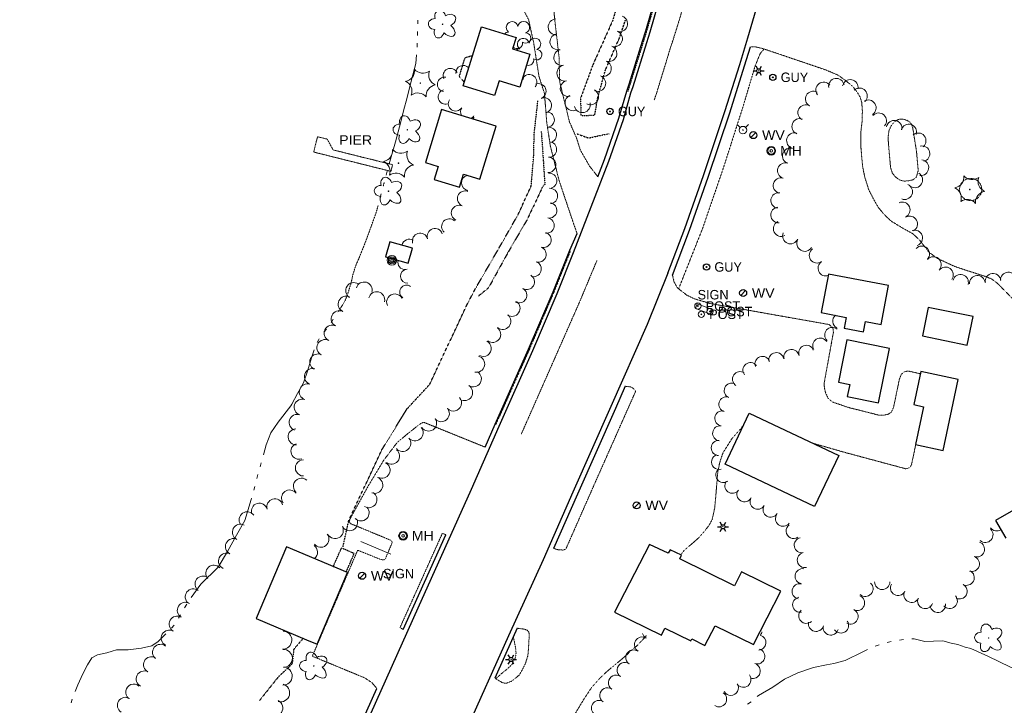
# Model space of a CAD drawing. Extents: x 386588 to 390135, y 96998 to 113606.
# Tile 53 of 92: x 388198 to 388697, y 102694 to 103041. Entities that reach past the tile are written whole.
import ezdxf
from ezdxf.enums import TextEntityAlignment as Align

# ---------------------------------------------------------------- set-up
doc = ezdxf.new("R2010")
doc.units = 0
doc.header["$MEASUREMENT"] = 0
for name, pattern in [('Wisdot1', [0.0625, 0.03125, -0.03125]), ('Wisdot3', [0.1875, 0.125, -0.0625]), ('Wisdot5', [0.1, 0.05, -0.05]), ('Wisdot6', [0.375, 0.125, -0.0625, 0.03125, -0.0625, 0.03125, -0.0625])]:
    doc.linetypes.add(name, pattern=pattern)
for name, color, linetype, lineweight in [('E_BLD', 241, 'Continuous', 25), ('E_DTM_SlopeBottom', 3, 'Wisdot1', 25), ('E_DTM_SlopeTop', 3, 'Wisdot1', 25), ('E_DWY', 2, 'Wisdot3', 15), ('E_DWY_PE', 2, 'Wisdot3', 15), ('E_LAND_Vegetation', 3, 'Continuous', 15), ('E_LTG', 21, 'Continuous', 25), ('E_MISCPROP', 30, 'Continuous', 15), ('E_MISCPROP_HvyDash', 241, 'Wisdot3', 25), ('E_PATH_Sidewalk', 2, 'Wisdot5', 15), ('E_RDWY', 21, 'Continuous', 25), ('E_RDWY_C_and_G', 21, 'Continuous', 25), ('E_RDWY_PavtEdge', 200, 'Wisdot3', 15), ('E_SGN', 21, 'Continuous', 15), ('E_STRUCT_Pier', 7, 'Wisdot3', 25), ('E_UTL_EGuyWire', 200, 'Continuous', 25), ('E_UTL_MH', 30, 'Continuous', 15), ('E_UTL_W', 5, 'Continuous', 25), ('E_UTL_WHydrant', 4, 'Continuous', 15), ('E_WTR', 4, 'Wisdot6', 15), ('E_WTR_Dock_Pier', 4, 'Wisdot3', 15), ('E_WTR_Elevations', 4, 'Continuous', 15), ('E_WTR_FlowLine', 4, 'Wisdot6', 15)]:
    doc.layers.add(name, color=color, linetype=linetype, lineweight=lineweight)
doc.styles.add('Style-dot_font5', font='dot_font5.shx')

# ---------------------------------------------------------------- blocks, each defined once
blk = doc.blocks.new('BSGN')
at = {"layer": 'E_SGN', "style": 'Style-dot_font5'}
blk.add_text('SIGN', height=12, dxfattribs=at).set_placement((0, 0), align=Align.MIDDLE_CENTER)
blk = doc.blocks.new('GUY')
at = {"layer": 'E_UTL_EGuyWire'}
for radius in [4, 0.5]:
    blk.add_circle((0, 0), radius, dxfattribs=at)
at = {"layer": 'E_UTL_EGuyWire', "style": 'Style-dot_font5'}
blk.add_text('GUY', height=12, dxfattribs=at).set_placement((10, 0), align=Align.MIDDLE_LEFT)
blk = doc.blocks.new('HYD')
at = {"layer": 'E_UTL_WHydrant'}
for p, q in [((-3.8, 3.8), (-8.3, 8.3)), ((3.8, 3.8), (8.3, 8.3))]:
    blk.add_line(p, q, dxfattribs=at)
for radius in [5.48, 0.42]:
    blk.add_circle((0, 0), radius, dxfattribs=at)
blk = doc.blocks.new('LPOL')
at = {"layer": 'E_LTG'}
for p, q in [((-4, 0), (-1.5, 0)), ((-0.75, 1.3), (-2, 3.46)), ((0.75, 1.3), (2, 3.46)), ((1.5, 0), (4, 0)), ((-2, -3.46), (-0.75, -1.3)), ((2, -3.46), (0.75, -1.3))]:
    blk.add_line(p, q, dxfattribs=at)
for radius in [1.5, 1.5, 1.5, 0.125]:
    blk.add_circle((0, 0), radius, dxfattribs=at)
blk = doc.blocks.new('MH')
at = {"layer": 'E_UTL_MH'}
for radius in [5, 4, 1.5]:
    blk.add_circle((0, 0), radius, dxfattribs=at)
at = {"layer": 'E_UTL_MH', "style": 'Style-dot_font5', "width": 1.111111}
blk.add_text('MH', height=10.8, dxfattribs=at).set_placement((10, 0), align=Align.MIDDLE_LEFT)
blk = doc.blocks.new('PIER')
at = {"layer": 'E_STRUCT_Pier', "style": 'Style-dot_font5', "width": 1.111111}
blk.add_text('PIER', height=10.8, dxfattribs=at).set_placement((-16.8, -5.4))
blk = doc.blocks.new('CTRE')
at = {"layer": 'E_LAND_Vegetation'}
blk.add_circle((0, 0), 0.223, dxfattribs=at)
for centre, start, end in [((-11.97, 8.96), 280.2067, 5.97162), ((1.81, 14.92), 220.21132, 305.97623), ((13.83, 5.89), 160.21133, 245.97624), ((-13.83, -5.9), 340.21132, 65.97623), ((-1.81, -14.93), 40.21133, 125.97624)]:
    blk.add_arc(centre, 7.87, start, end, dxfattribs=at)
at = {"layer": 'E_LAND_Vegetation', "extrusion": (0, 0, -1)}
blk.add_arc((-12.03, -9.04), 7.87, 354.07279, 79.74889, dxfattribs=at)
blk = doc.blocks.new('POLE')
at = {"layer": 'E_MISCPROP'}
for radius in [4.46, 3.35, 2.23, 1.12]:
    blk.add_circle((0, 0), radius, dxfattribs=at)
blk = doc.blocks.new('POST')
at = {"layer": 'E_MISCPROP'}
for radius in [4, 0.5]:
    blk.add_circle((0, 0), radius, dxfattribs=at)
at = {"layer": 'E_MISCPROP', "style": 'Style-dot_font5'}
blk.add_text('POST', height=12, dxfattribs=at).set_placement((10, 0), align=Align.MIDDLE_LEFT)
blk = doc.blocks.new('SIGN')
at = {"layer": 'E_SGN', "lineweight": 13, "style": 'Style-dot_font5'}
blk.add_text('SIGN', height=12, dxfattribs=at).set_placement((0, 0), align=Align.MIDDLE_CENTER)
blk = doc.blocks.new('DTRE')
at = {"layer": 'E_LAND_Vegetation'}
blk.add_circle((-0.18, 0), 0.183, dxfattribs=at)
for centre, major_axis, ratio in [((-1.87, 5.32), (1.36, -4.98), 0.782863), ((4.06, 2.74), (-5.27, -2.93), 0.691916), ((-5.87, 0.15), (4.93, -0.12), 0.832022), ((-2.49, -5.24), (1.8, 4.86), 0.716896), ((3.54, -3.71), (-5.01, 4.58), 0.560249)]:
    blk.add_ellipse(centre, major_axis=major_axis, ratio=ratio, start_param=1.570796, end_param=4.712389, dxfattribs=at)
blk = doc.blocks.new('WV')
at = {"layer": 'E_UTL_W'}
blk.add_line((-2.8, -2.8), (2.8, 2.8), dxfattribs=at)
blk.add_circle((0, 0), 4, dxfattribs=at)
at = {"layer": 'E_UTL_W', "style": 'Style-dot_font5', "width": 1.111111}
blk.add_text('WV', height=10.8, dxfattribs=at).set_placement((10, 0), align=Align.MIDDLE_LEFT)

msp = doc.modelspace()

# ---------------------------------------------------------------- linework, layer by layer
at = {"layer": 'E_BLD', "ltscale": 5}
for p, q in [((388422.46, 103007.42), (388431.72, 103037.24)), ((388431.72, 103037.24), (388431.72, 103037.24)), ((388431.72, 103037.24), (388449.29, 103031.78)), ((388449.29, 103031.78), (388447.52, 103026.08)), ((388447.52, 103026.08), (388447.52, 103026.08)), ((388447.52, 103026.08), (388456.31, 103023.36)), ((388456.31, 103023.36), (388451.16, 103006.76)), ((388456.31, 103023.36), (388456.31, 103023.36)), ((388440.72, 103010), (388438.38, 103002.48)), ((388451.16, 103006.76), (388440.72, 103010)), ((388440.72, 103010), (388440.72, 103010)), ((388438.38, 103002.48), (388422.46, 103007.42)), ((388422.46, 103007.42), (388422.46, 103007.42)), ((388451.16, 103006.76), (388451.16, 103006.76)), ((388411.57, 102995.45), (388403.34, 102968.64)), ((388439.21, 102986.96), (388411.57, 102995.45)), ((388411.57, 102995.45), (388411.57, 102995.45)), ((388430.96, 102960.09), (388439.21, 102986.96)), ((388439.21, 102986.96), (388439.21, 102986.96)), ((388403.34, 102968.64), (388403.34, 102968.64)), ((388403.34, 102968.64), (388409.84, 102966.64)), ((388409.84, 102966.64), (388407.82, 102960.05)), ((388409.84, 102966.64), (388409.84, 102966.64)), ((388407.82, 102960.05), (388407.82, 102960.05)), ((388407.82, 102960.05), (388420.56, 102956.14)), ((388420.56, 102956.14), (388422.56, 102962.67)), ((388422.56, 102962.67), (388422.56, 102962.67)), ((388422.56, 102962.67), (388430.96, 102960.09)), ((388385.27, 102928.47), (388383.12, 102920.76)), ((388396.76, 102925.27), (388385.27, 102928.47)), ((388394.61, 102917.56), (388396.76, 102925.27)), ((388396.76, 102925.27), (388396.76, 102925.27)), ((388383.12, 102920.76), (388394.61, 102917.56)), ((388383.12, 102920.76), (388383.12, 102920.76)), ((388607.55, 102912.07), (388603.84, 102892.6)), ((388637.89, 102906.28), (388607.55, 102912.07)), ((388634.14, 102886.61), (388637.89, 102906.28)), ((388658.08, 102895.21), (388655.13, 102880.84)), ((388680.76, 102890.55), (388658.08, 102895.21)), ((388603.84, 102892.6), (388616.45, 102890.19)), ((388616.45, 102890.19), (388615.41, 102884.71)), ((388677.81, 102876.18), (388680.76, 102890.55)), ((388615.41, 102884.71), (388625.24, 102882.83)), ((388625.24, 102882.83), (388626.25, 102888.11)), ((388626.25, 102888.11), (388634.14, 102886.61)), ((388655.13, 102880.84), (388677.81, 102876.18)), ((388616.88, 102878.76), (388612.56, 102857.42)), ((388638.43, 102874.41), (388616.88, 102878.76)), ((388632.89, 102846.99), (388638.43, 102874.41)), ((388654.23, 102862.72), (388650.67, 102846.02)), ((388673.19, 102858.67), (388654.23, 102862.72)), ((388612.56, 102857.42), (388618.27, 102856.26)), ((388618.27, 102856.26), (388617.05, 102850.19)), ((388665.56, 102822.87), (388673.19, 102858.67)), ((388617.05, 102850.19), (388632.89, 102846.99)), ((388650.67, 102846.02), (388655.61, 102844.96)), ((388655.61, 102844.96), (388651.54, 102825.86)), ((388555.15, 102815.96), (388567.39, 102841.76)), ((388567.39, 102841.76), (388612.72, 102820.25)), ((388651.54, 102825.86), (388665.56, 102822.87)), ((388612.72, 102820.25), (388600.48, 102794.45)), ((388600.48, 102794.45), (388555.15, 102815.96)), ((388701.26, 102792.62), (388692.14, 102787.42)), ((388692.14, 102787.42), (388697.27, 102778.42)), ((388516.82, 102775.26), (388499.05, 102740.96)), ((388526.37, 102770.82), (388516.82, 102775.26)), ((388333.03, 102774.07), (388317.66, 102737.8)), ((388363.88, 102761), (388333.03, 102774.07)), ((388333.03, 102774.07), (388333.03, 102774.07)), ((388527.3, 102772.57), (388526.37, 102770.82)), ((388533.08, 102769.9), (388527.3, 102772.57)), ((388532.21, 102767.9), (388533.08, 102769.9)), ((388559.99, 102754.35), (388532.21, 102767.9)), ((388348.51, 102724.73), (388363.88, 102761)), ((388563.41, 102761.42), (388559.99, 102754.35)), ((388583.43, 102751.62), (388563.41, 102761.42)), ((388569.58, 102724.59), (388583.43, 102751.62)), ((388499.05, 102740.96), (388522.89, 102729.39)), ((388317.66, 102737.8), (388317.66, 102737.8)), ((388317.66, 102737.8), (388343.06, 102727.04)), ((388522.89, 102729.39), (388524.55, 102732.81)), ((388524.55, 102732.81), (388537.8, 102726.47)), ((388544.84, 102724.09), (388550.13, 102734.07)), ((388550.13, 102734.07), (388569.58, 102724.59)), ((388343.06, 102727.04), (388343.06, 102727.04)), ((388343.06, 102727.04), (388348.51, 102724.73)), ((388348.51, 102724.73), (388348.51, 102724.73)), ((388537.8, 102726.47), (388538.31, 102727.55)), ((388538.31, 102727.55), (388544.84, 102724.09))]:
    msp.add_line(p, q, dxfattribs=at)
at = {"layer": 'E_DTM_SlopeBottom'}
for points in [[(388462.03, 102984.26), (388463.05, 102969.6), (388463.82, 102957.6), (388462.2, 102955.51)], [(388480.03, 102983.12), (388486.07, 102980.99), (388492.92, 102982.52), (388496.4, 102983.17)], [(388462.1, 102954.92), (388454.7, 102939.37), (388445.25, 102923.23), (388435.24, 102905.04), (388430.02, 102900.85)]]:
    msp.add_lwpolyline(points, dxfattribs=at)
at = {"layer": 'E_DTM_SlopeTop'}
for points in [[(388527.88, 103149.43), (388524.04, 103127.6), (388518.24, 103102.4), (388507.41, 103070.67), (388498.1, 103040.23), (388488.17, 103018.06), (388481.89, 103001.01), (388482.16, 102992.4), (388489.11, 102992.51), (388490.61, 103001.32), (388494.55, 103015.46), (388501.69, 103031.76), (388504.65, 103040.59)], [(388361.62, 102774.04), (388364.48, 102787.27), (388381.29, 102823.2), (388393.98, 102843.82), (388405.48, 102856.23), (388424.57, 102896.93), (388428.7, 102904.77), (388439.9, 102924.01), (388450.33, 102942.26), (388456.95, 102956.81), (388458.26, 102972.85), (388458.41, 102982.81), (388460.31, 102999.74)]]:
    msp.add_lwpolyline(points, dxfattribs=at)
at = {"layer": 'E_DTM_SlopeTop', "flags": 128}
msp.add_lwpolyline([(388341.4, 102727.69), (388336.62, 102722.09), (388335.85, 102714.79), (388328.78, 102708.13), (388319.25, 102696.17)], dxfattribs=at)
at = {"layer": 'E_DWY', "flags": 128}
for points in [[(388493.59, 103112.66), (388489.1, 103098.65), (388483.02, 103086.62), (388475.05, 103074.6), (388470.9, 103067.92), (388468.45, 103061.81), (388467.9, 103053.36), (388468.7, 103042.27), (388471.02, 103022.16), (388471.37, 103009.34)], [(388463.63, 103003.59), (388460.88, 103012.15), (388458.21, 103029.05), (388455.61, 103040.89), (388451.42, 103048.84), (388446.98, 103056.2), (388441.28, 103062.88), (388436.41, 103068.04), (388435.16, 103069.4), (388434.76, 103070.96), (388446.96, 103104.62)], [(388741.84, 102868.14), (388729.59, 102876.97), (388717.66, 102884.92), (388702.34, 102898.01), (388693.45, 102907.1), (388690.32, 102909.52), (388686.89, 102910.94), (388676.54, 102914.26), (388671.28, 102916.05), (388662.79, 102919.98), (388658.5, 102923.1), (388655.82, 102926.52), (388653.76, 102929.19), (388650.26, 102932.53), (388645.62, 102935.06), (388639.04, 102939.05), (388635.38, 102942.64), (388632.71, 102945.93), (388630.2, 102950.33), (388627.98, 102954.63), (388625.95, 102961), (388624.86, 102966.23), (388624.35, 102971.25), (388623.84, 102977.5), (388623.88, 102983.81), (388624.62, 102989.91), (388624.67, 102994.72), (388624.37, 102998.94), (388623.54, 103001.73), (388622.05, 103004.18), (388619.83, 103007.1), (388616.09, 103010.14), (388612.39, 103012.78), (388606.23, 103015.43), (388574.56, 103026.15), (388570.62, 103027.12), (388567.95, 103027.2)], [(388638.09, 102975.82), (388637.68, 102981.12), (388638.13, 102984.73), (388639.37, 102987.32), (388640.71, 102988.97), (388642.37, 102990.1), (388643.57, 102990.5), (388645.34, 102990.54), (388647.33, 102989.92), (388648.79, 102988.98), (388649.6, 102987.83), (388650.17, 102986.24), (388652.09, 102974.24)], [(388479.91, 102980.93), (388481.83, 102974.84), (388486.47, 102966.78), (388490.74, 102961.31)], [(388480.13, 102932.64), (388476.78, 102942.46), (388471.06, 102959.43), (388466.64, 102976.93)], [(388652.09, 102974.24), (388652.96, 102964.47), (388651.94, 102961.07), (388650.29, 102959.8), (388647.61, 102959.25), (388645.69, 102959.19), (388643.44, 102959.78), (388641.21, 102961.47), (388639.78, 102963.38), (388638.93, 102966.31), (388638.09, 102975.82)], [(388610.02, 102882.74), (388609.74, 102884.99), (388607.8, 102886.57), (388547.49, 102897.23), (388539.4, 102899.65), (388535.65, 102901.49), (388530.98, 102905.15), (388529.36, 102907.95), (388528.5, 102911.62)], [(388653.99, 102861.63), (388647.84, 102863.05), (388646.01, 102862.68), (388644.46, 102861.45), (388643.43, 102858.9), (388640.55, 102845.02), (388639.44, 102842.27), (388637.88, 102841.24), (388635.77, 102840.74), (388633.34, 102840.61), (388617.38, 102844.66), (388609.38, 102847.42), (388607.35, 102849.19), (388606, 102852.09), (388605.46, 102854.59), (388605.27, 102856.63), (388610.02, 102882.74)], [(388504.59, 102855.3), (388507.31, 102855.03), (388508.6, 102854.26), (388509.86, 102852.85), (388489.34, 102806.65), (388474.5, 102772.96), (388473.09, 102772.41), (388470.48, 102772.57), (388468.21, 102773.24)], [(388378.73, 102702.31), (388376.34, 102705.22), (388372.53, 102707.74), (388346.07, 102718.67), (388369.03, 102772.35), (388380.73, 102767.62), (388382.04, 102767.44), (388382.96, 102767.73), (388386.55, 102776.3), (388386.04, 102777.27), (388365.17, 102785.9), (388364.88, 102786.82), (388365.14, 102788.14), (388374.31, 102804.73), (388382.24, 102817.9), (388389.12, 102826.95), (388393.93, 102830.93), (388400.46, 102836.13), (388402.4, 102837.14), (388433.55, 102824.51)], [(388558.63, 102828.85), (388564.39, 102835.43)], [(388532.76, 102770.05), (388532.94, 102770.35), (388534.31, 102772.11), (388536.54, 102774.09), (388538.71, 102775.92), (388541.95, 102778.77), (388544.87, 102782.1), (388547.09, 102785.09), (388548.61, 102787.8), (388549.93, 102794.04), (388550.39, 102799.34), (388550.76, 102803.77), (388551.14, 102808.21), (388551.44, 102811.84), (388552.37, 102816.53), (388554.01, 102821.49), (388556, 102824.68), (388558.63, 102828.85)], [(388599.7, 102826.43), (388615.64, 102821.88), (388646.8, 102813.5), (388648.88, 102814.28), (388649.61, 102815.82), (388651.72, 102825.82)], [(388392.13, 102732.22), (388390.48, 102733.16), (388411.96, 102780.95), (388413.61, 102780.18)], [(388449.88, 102732.86), (388453.47, 102732.35), (388454.89, 102731.81), (388455.76, 102730.8), (388455.98, 102729.73), (388455.82, 102727.19), (388455.55, 102722.34), (388455.24, 102718.92), (388453.96, 102714.93), (388452.53, 102712), (388450.87, 102709.13), (388447, 102706.01), (388444.13, 102704.93), (388442.29, 102705.29), (388441.16, 102705.99), (388438.51, 102707.51)], [(388393.03, 102606.07), (388398.97, 102606.16), (388407.16, 102605.64), (388421.48, 102605.24), (388436.77, 102605.41), (388439.77, 102605.79), (388442.02, 102606.54), (388444.08, 102608.79), (388445.34, 102611.27), (388446.03, 102613.42), (388444.96, 102615.14), (388443.22, 102616.16), (388438.05, 102618.65), (388435.12, 102620.15), (388433.94, 102621.43), (388433.45, 102623.99), (388433.7, 102627.26), (388434.98, 102631.25), (388437.71, 102638.83), (388440.43, 102642.86), (388446.53, 102650.77), (388451.89, 102656.09), (388459.18, 102662.5), (388464.91, 102668.72), (388470.33, 102676), (388477.38, 102686.58), (388483.58, 102696.87), (388487.65, 102703.03), (388491.9, 102707.7), (388495.47, 102711.08), (388499.94, 102714.81), (388503.12, 102717.44), (388505.9, 102719.82), (388506.36, 102720.44), (388510.75, 102724.24), (388514.76, 102728.45), (388515.24, 102729.16)]]:
    msp.add_lwpolyline(points, dxfattribs=at)
at = {"layer": 'E_DWY'}
msp.add_circle((388679.51, 102954.93), 5.63, dxfattribs=at)
at = {"layer": 'E_DWY_PE'}
for points in [[(388471.37, 103009.34), (388476.32, 102989.13), (388479.91, 102980.93)], [(388463.63, 103003.59), (388464.83, 102988.62), (388466.64, 102976.93)]]:
    msp.add_lwpolyline(points, dxfattribs=at)
at = {"layer": 'E_LAND_Vegetation'}
for centre, radius, start, end in [((388447.28, 103036.94), 2.97, 10.426, 231.6599), ((388453.13, 103037.03), 2.97, 288.0768, 171.0501), ((388469.57, 103037.22), 4.03, 92.8374, 272.822), ((388501.72, 103038.83), 4.03, 251.0448, 71.0295), ((388445.59, 103031.84), 2.78, 93.3969, 140.5865), ((388454.08, 103031.59), 2.61, 232.7821, 90.7147), ((388470.47, 103029.68), 4.03, 104.4458, 284.4305), ((388499.1, 103031.21), 4.03, 251.0448, 71.0295), ((388449.77, 103028.98), 2.78, 225.0828, 11.085), ((388452.94, 103028.47), 2.97, 10.426, 231.6599), ((388458.8, 103028.56), 2.97, 288.0768, 171.0501), ((388451.26, 103023.36), 2.78, 93.3969, 130.3035), ((388459.75, 103023.12), 2.61, 232.7821, 90.7147), ((388472.43, 103021.74), 4.03, 101.1578, 281.1425), ((388496.28, 103023.72), 4.03, 249.4221, 69.4067), ((388455.44, 103020.51), 2.78, 252.3775, 11.085), ((388493.45, 103016.18), 4.03, 249.5197, 69.5044), ((388416.03, 103012.52), 3.71, 25.9405, 205.9252), ((388422.49, 103014.03), 3.71, 41.4254, 185.5957), ((388473.99, 103013.83), 4.03, 101.1578, 281.1425), ((388413.11, 103008.14), 3.71, 81.3287, 261.3134), ((388449.15, 103011.87), 3.89, 337.5722, 10.9986), ((388455.9, 103009.24), 3.89, 322.1564, 142.1411), ((388475.68, 103006.05), 4.03, 103.6016, 283.5863), ((388490.63, 103008.63), 4.03, 249.5197, 69.5044), ((388605.03, 103005.3), 3.95, 37.0133, 216.998), ((388611.51, 103007.19), 3.95, 9.6361, 189.6208), ((388618.53, 103006.61), 3.95, 348.8746, 168.8593), ((388413.56, 103001.76), 3.71, 106.6817, 286.6664), ((388460.58, 103004.61), 3.89, 293.2294, 113.2141), ((388487.04, 103001.82), 4.03, 240.1416, 60.1263), ((388599.8, 103000.75), 3.95, 61.1114, 241.0961), ((388623.21, 103002.32), 3.95, 311.9696, 131.9543), ((388418.62, 102998.33), 3.71, 146.6347, 326.6194), ((388463.32, 102997.48), 3.89, 289.0794, 109.0641), ((388478.12, 102998.81), 4.03, 114.1268, 294.1114), ((388482.81, 102997.89), 4.03, 193.6033, 13.588), ((388627.7, 102996.3), 3.95, 302.0645, 122.0492), ((388424.83, 102994.24), 3.71, 146.6347, 210.4045), ((388464.79, 102990.26), 3.89, 278.0581, 98.0428), ((388595.98, 102993.83), 3.95, 61.1114, 241.0961), ((388632.96, 102989.72), 3.95, 318.5356, 138.5202), ((388424.83, 102994.24), 3.71, 295.4548, 326.6194), ((388430.38, 102988.53), 3.71, 128.3571, 145.9077), ((388592.94, 102986.85), 3.95, 68.7523, 248.737), ((388640.82, 102985.93), 3.95, 349.9447, 169.9294), ((388465.88, 102982.55), 3.89, 278.0581, 98.0428), ((388648.21, 102984.01), 3.95, 342.8348, 162.8194), ((388465.94, 102975.19), 3.89, 267.0151, 86.9998), ((388590.25, 102979.65), 3.95, 74.5919, 254.5766), ((388652.97, 102979.58), 3.95, 310.175, 130.1596), ((388588.11, 102971.95), 3.95, 72.1045, 252.0892), ((388654.88, 102973.05), 3.95, 282.7737, 102.7583), ((388465.53, 102967.41), 3.89, 267.0151, 86.9998), ((388654.34, 102965.96), 3.95, 262.5362, 82.5209), ((388585.68, 102964.43), 3.95, 72.1045, 252.0892), ((388425.52, 102958.28), 3.92, 104.7938, 260.9512), ((388466.01, 102959.39), 3.89, 274.1408, 94.1255), ((388583.49, 102956.9), 3.95, 73.8934, 253.8781), ((388651.24, 102959.76), 3.95, 238.7971, 58.7818), ((388423.45, 102950.31), 3.92, 68.4986, 248.4832), ((388466.44, 102951.65), 3.89, 272.9725, 92.9572), ((388646.12, 102953.8), 3.95, 247.27, 67.2547), ((388582.28, 102949.35), 3.95, 80.961, 260.9457), ((388420.35, 102943.02), 3.92, 66.2443, 246.229), ((388466.04, 102944.37), 3.89, 260.4482, 80.4329), ((388582.23, 102941.98), 3.95, 94.3788, 274.3635), ((388644.89, 102944.6), 3.95, 294.3233, 114.308), ((388415.48, 102936.18), 3.92, 47.8701, 227.8547), ((388464.75, 102936.69), 3.89, 260.4482, 80.4329), ((388648.69, 102937.47), 3.95, 299.5919, 119.5766), ((388408.19, 102931.29), 3.92, 18.6717, 198.6564), ((388583.56, 102935.12), 3.95, 116.4451, 296.4298), ((388651.2, 102930.38), 3.95, 289.0775, 109.0621), ((388395.28, 102925.84), 3.92, 60.4559, 166.7147), ((388400.64, 102928.88), 3.92, 16.4075, 196.3922), ((388463.17, 102929.42), 3.89, 251.1878, 71.1725), ((388588.24, 102931.37), 3.95, 157.0359, 337.0206), ((388595.46, 102927.56), 3.95, 149.198, 329.1827), ((388460.66, 102922.04), 3.89, 251.1878, 71.1725), ((388601.7, 102921.64), 3.95, 124.8349, 304.8196), ((388654.75, 102922.36), 3.95, 315.9179, 135.9026), ((388392.95, 102917.9), 3.51, 162.4097, 274.1273), ((388660.69, 102916.97), 3.95, 319.248, 139.2327), ((388394.24, 102911.02), 3.51, 92.7733, 272.758), ((388458.15, 102914.67), 3.89, 251.1878, 71.1725), ((388606.18, 102915.1), 3.95, 124.1911, 288.2128), ((388666.78, 102911.72), 3.95, 323.3735, 143.3582), ((388454.72, 102908.16), 3.89, 239.8595, 59.8441), ((388611.06, 102909.47), 3.95, 162.9136, 175.5005), ((388611.06, 102909.47), 3.95, 135.6926, 140.5737), ((388674.42, 102907.98), 3.95, 343.6849, 163.6696), ((388682.94, 102907.44), 3.95, 4.7448, 184.7295), ((388690.89, 102908.43), 3.95, 7.9747, 187.9594), ((388698.62, 102909.09), 3.95, 4.1214, 184.106), ((388367.07, 102903.74), 4.07, 57.2595, 237.2595), ((388372.28, 102904.04), 4.07, 343.2732, 163.2732), ((388393.87, 102902.99), 3.51, 55.602, 235.5866), ((388450.8, 102901.42), 3.89, 239.8595, 59.8441), ((388363.22, 102896.85), 4.07, 64.5922, 244.5922), ((388378.65, 102899.09), 4.07, 346.3534, 166.3534), ((388387.77, 102898), 4.07, 25.9426, 205.9426), ((388447.14, 102894.8), 4.12, 236.2836, 56.2836), ((388359.7, 102889.49), 4.07, 64.0125, 244.0125), ((388442.51, 102888.2), 4.12, 230.9862, 50.9862), ((388613.49, 102888.31), 3.82, 130.2471, 242.6565), ((388356.13, 102882.17), 4.07, 64.0125, 244.0125), ((388437.38, 102881.6), 4.12, 234.3013, 54.3013), ((388609.42, 102881.33), 3.82, 48.6784, 228.6631), ((388352.45, 102874.87), 4.07, 63.2329, 243.2329), ((388603.38, 102875.89), 3.82, 32.0373, 212.022), ((388432.62, 102874.52), 4.12, 243.4791, 63.4791), ((388588.72, 102870.15), 3.82, 14.7469, 194.7316), ((388596.26, 102872.26), 3.82, 20.5453, 200.53), ((388348.79, 102867.6), 4.07, 63.2329, 243.2329), ((388429.27, 102866.54), 4.12, 257.0351, 77.0351), ((388574.09, 102866.65), 3.82, 19.7193, 199.704), ((388581.06, 102868.54), 3.82, 8.8407, 188.8254), ((388346.11, 102860.21), 4.07, 71.6063, 251.6063), ((388567.99, 102863.47), 3.82, 38.4911, 218.4757), ((388427.56, 102859.14), 4.12, 237.7478, 57.7478), ((388562.69, 102858.93), 3.82, 55.9863, 235.9709), ((388343.54, 102852.48), 4.07, 71.6063, 251.6063), ((388423.16, 102852.16), 4.12, 237.7478, 57.7478), ((388558.53, 102853.07), 3.83, 65.7491, 245.7491), ((388417.55, 102846.85), 4.12, 222.8057, 42.8057), ((388555.82, 102846.17), 3.83, 73.4059, 253.4059), ((388340.97, 102844.76), 4.07, 71.6063, 251.6063), ((388411.38, 102841.48), 4.12, 220.7903, 40.7903), ((388338.39, 102837.03), 4.07, 71.5632, 251.5632), ((388404.91, 102836.73), 4.12, 214.5062, 34.5062), ((388553.75, 102839.07), 3.83, 81.8356, 261.8356), ((388398.05, 102831.81), 4.12, 220.578, 40.578), ((388552.66, 102831.48), 3.83, 81.8356, 261.8356), ((388337.88, 102829.72), 4.07, 92.7516, 272.7516), ((388391.79, 102826.44), 4.12, 220.578, 40.578), ((388339.31, 102822.42), 4.07, 110.9763, 290.9763), ((388551.96, 102824.06), 3.83, 88.386, 268.386), ((388386.16, 102819.98), 4.12, 230.9289, 50.9289), ((388552.09, 102816.99), 3.83, 105.9553, 285.9553), ((388341.54, 102813.98), 4.07, 90.1719, 270.1719), ((388381.32, 102812.86), 4.12, 243.0537, 63.0537), ((388554.27, 102810.39), 3.83, 127.1713, 307.1713), ((388340.52, 102804.75), 4.07, 47.0876, 227.0876), ((388377.66, 102805.23), 4.12, 249.6629, 69.6629), ((388558.85, 102804.96), 3.83, 143.7337, 323.7337), ((388334.55, 102798.75), 4.07, 36.9081, 216.9081), ((388374.68, 102797.94), 4.12, 239.1, 59.1), ((388564.92, 102800.66), 3.83, 150.7473, 330.7473), ((388319.23, 102792.04), 4.07, 15.7477, 195.7477), ((388327.07, 102794.25), 4.07, 15.7477, 195.7477), ((388370.74, 102791.29), 4.12, 223.9068, 43.9068), ((388571.64, 102796.86), 3.83, 148.9002, 328.9002), ((388578.21, 102792.9), 3.83, 148.9002, 328.9002), ((388313.05, 102787.71), 4.07, 34.2984, 214.2984), ((388584.51, 102788.25), 3.83, 143.5644, 323.5644), ((388309.65, 102781.43), 4.07, 62.7807, 242.7807), ((388357.66, 102782.33), 4.12, 208.5129, 28.5129), ((388364.88, 102786.3), 4.12, 208.885, 28.885), ((388589.83, 102782.06), 3.83, 124.7982, 304.7982), ((388350.37, 102777.92), 4.12, 217.2692, 37.2692), ((388686.97, 102780.15), 3.89, 228.8362, 48.8209), ((388692.72, 102785.97), 3.89, 216.6508, 302.8766), ((388306.1, 102774.17), 4.07, 64.6182, 244.6182), ((388344.59, 102771.36), 4.12, 307.8106, 54.971), ((388593.97, 102774.88), 3.83, 101.6801, 281.6801), ((388682.66, 102772.8), 3.89, 250.269, 70.2537), ((388302.61, 102766.81), 4.07, 64.6182, 244.6182), ((388595.52, 102767.37), 3.83, 101.6801, 281.6801), ((388296.18, 102760.71), 4.07, 42.2628, 222.2628), ((388680.09, 102765.41), 3.89, 251.5048, 71.4894), ((388290.7, 102755.2), 4.07, 52.7366, 232.7366), ((388594.43, 102759.17), 3.83, 81.5145, 261.5145), ((388677.49, 102758.43), 3.89, 242.5662, 62.5509), ((388592.9, 102751.54), 3.83, 77.9988, 257.9988), ((388626.21, 102752.83), 3.89, 228.0834, 48.0681), ((388634.73, 102756.31), 3.89, 179.1195, 359.1042), ((388642.76, 102753.25), 3.89, 150.9132, 330.8979), ((388673.9, 102751.52), 3.89, 242.5662, 62.5509), ((388285.77, 102748.72), 4.07, 52.7366, 232.7366), ((388649.61, 102749.79), 3.89, 153.908, 333.8927), ((388281.74, 102741.9), 4.07, 59.4477, 239.4477), ((388593.18, 102744.72), 3.83, 100.5515, 280.5515), ((388621.94, 102745.64), 3.89, 247.3942, 67.3789), ((388656.53, 102746.68), 3.89, 159.2804, 339.2651), ((388662.88, 102744.69), 3.89, 187.9049, 7.8896), ((388668.9, 102746.71), 3.89, 220.8098, 40.7945), ((388596.27, 102739.11), 3.83, 132.3117, 312.3117), ((388618.6, 102738.81), 3.89, 242.5639, 62.5486), ((388277.62, 102734.91), 4.07, 60.5944, 240.5944), ((388601.19, 102735.05), 3.83, 166.0035, 346.0035), ((388613.84, 102734.27), 3.89, 214.2789, 34.2635), ((388273.62, 102727.82), 4.07, 60.5944, 240.5944), ((388331.11, 102726.82), 4.56, 267.9021, 87.9021), ((388331.45, 102735.93), 4.56, 267.9021, 283.7556), ((388517.07, 102731.21), 3.88, 196.5705, 239.3971), ((388571.95, 102725.57), 3.88, 273.5002, 75.0326), ((388570.03, 102731.94), 3.88, 321.0101, 346.091), ((388608.62, 102733.19), 3.83, 166.0035, 346.0035), ((388269.21, 102720.64), 4.07, 51.5626, 231.5626), ((388513.12, 102724.53), 3.88, 59.3971, 239.3971), ((388331.39, 102717.57), 4.56, 271.8963, 91.8963), ((388508.73, 102717.98), 3.88, 55.1175, 235.1175), ((388571.41, 102718.61), 3.88, 252.6377, 72.6377), ((388264.64, 102714.38), 4.07, 62.6779, 242.6779), ((388504.3, 102711.62), 3.88, 55.1175, 235.1175), ((388569.1, 102711.21), 3.88, 252.6377, 72.6377), ((388260.9, 102707.14), 4.07, 62.6779, 242.6779), ((388331.32, 102708.62), 4.56, 267.6273, 87.6273), ((388255.59, 102700.45), 4.07, 50.1879, 230.1879), ((388330.03, 102700.14), 4.56, 254.6443, 74.6443), ((388499.9, 102705.25), 3.88, 55.6271, 235.6271), ((388558.04, 102702.75), 3.88, 210.6035, 30.6035), ((388564.38, 102706.81), 3.88, 217.5856, 37.5856), ((388495.52, 102698.85), 3.88, 55.6271, 235.6271), ((388552.04, 102696.92), 3.88, 236.4607, 56.4607), ((388251.37, 102693.79), 4.07, 57.9666, 237.9666), ((388326.51, 102692.35), 4.56, 241.0244, 61.0244), ((388491.32, 102692.45), 3.88, 59.0635, 239.0635)]:
    msp.add_arc(centre, radius, start, end, dxfattribs=at)
at = {"layer": 'E_MISCPROP_HvyDash', "flags": 128}
for points in [[(388423.04, 103009.28), (388420.48, 103011.98), (388423.41, 103021.62), (388427.24, 103022.82)], [(388356.68, 102764.05), (388360.85, 102773.52), (388367.23, 102770.78), (388363.11, 102761.32)]]:
    msp.add_lwpolyline(points, dxfattribs=at)
at = {"layer": 'E_PATH_Sidewalk', "flags": 128}
for points in [[(388574.87, 103026.05), (388572.9, 103023.72), (388570.33, 103017.35), (388564.12, 102996.5), (388554.31, 102965.95), (388543.71, 102935.12), (388531.61, 102904.66)], [(388438.95, 102707.25), (388441.92, 102709.9), (388445.18, 102712.53), (388447.26, 102714.64), (388448.14, 102716.23), (388448.94, 102718.02), (388449.27, 102720.36), (388448.97, 102723.29), (388447.88, 102728.48)]]:
    msp.add_lwpolyline(points, dxfattribs=at)
at = {"layer": 'E_RDWY', "flags": 128}
for points in [[(388544.17, 102962), (388555.08, 102994.46), (388562.6, 103018.27), (388566.69, 103031.62), (388575.96, 103063.42), (388585.35, 103102.6), (388592.37, 103133.26), (388599.8, 103169.62), (388605.9, 103201.58), (388609.58, 103229.59), (388612.16, 103246.41), (388615.94, 103277), (388619.32, 103311.63), (388621.88, 103342.55)], [(388546.54, 102961.21), (388557.46, 102993.69), (388564.99, 103017.53), (388567.95, 103027.2)], [(388478.41, 102923.1), (388496.33, 102969.22), (388503.65, 102990.27), (388507.47, 103003.88)], [(388490.74, 102961.31), (388493.98, 102970.06), (388501.27, 102991.04), (388505.42, 103004.77)], [(388526.16, 102912.51), (388534.77, 102935.23), (388544.18, 102962.03)], [(388528.5, 102911.62), (388537.12, 102934.37), (388546.54, 102961.21)], [(388476.43, 102924.17), (388480.13, 102932.64)], [(388526.18, 102912.56), (388515.61, 102886.56), (388497.35, 102845.04), (388478.09, 102801.67), (388462.91, 102767.46), (388445.4, 102729.06), (388423.34, 102679.66), (388401.73, 102631.66), (388379.48, 102581.86), (388358.53, 102534.81), (388335.47, 102483.88), (388311.97, 102431.28), (388287.3, 102376.39), (388268.9, 102334.94), (388241.4, 102273.76), (388219.05, 102223.73), (388199.7, 102180.74), (388197.84, 102175.55)], [(388504.59, 102855.3), (388499.63, 102844.03), (388480.37, 102800.65), (388468.21, 102773.24)], [(388289.92, 102499.37), (388305.48, 102532.51), (388334.64, 102598.38), (388355.85, 102644.89), (388373.06, 102683.55), (388399.74, 102743.1), (388426.65, 102803.16), (388440.68, 102835.09)], [(388433.55, 102824.51), (388438.64, 102836.13)], [(388392.13, 102732.22), (388397.46, 102744.12), (388413.62, 102780.18)], [(388449.88, 102732.86), (388447.68, 102728.03), (388438.51, 102707.51)], [(388331, 102596.33), (388332.36, 102599.41), (388353.57, 102645.92), (388370.78, 102684.57), (388378.73, 102702.31)]]:
    msp.add_lwpolyline(points, dxfattribs=at)
at = {"layer": 'E_RDWY_C_and_G'}
for points in [[(388505.42, 103004.77), (388506.57, 103008.18), (388513.39, 103030.01), (388515.02, 103035.32), (388517.24, 103042.87), (388519.44, 103050.42), (388520.96, 103055.76), (388522.85, 103062.63), (388525.47, 103072.38), (388528.06, 103082.13), (388529.87, 103089.04), (388531.59, 103095.84), (388533.98, 103105.46), (388536.34, 103115.09), (388537.98, 103121.9), (388542.9, 103143.7), (388543.3, 103145.6)], [(388507.47, 103003.88), (388508.56, 103007.09), (388515.49, 103029.34), (388517.15, 103034.68), (388519.41, 103042.27), (388521.64, 103049.87), (388523.19, 103055.24), (388525.09, 103062.09), (388527.72, 103071.79), (388530.33, 103081.49), (388532.13, 103088.35), (388533.87, 103095.2), (388536.28, 103104.88), (388538.65, 103114.59), (388540.3, 103121.46), (388545.03, 103142.85), (388545.48, 103145.02)], [(388438.64, 102836.13), (388455.6, 102874.12), (388468, 102903.17), (388476.43, 102924.17)], [(388440.68, 102835.09), (388457.75, 102873.4), (388470.09, 102902.29), (388478.41, 102923.1)]]:
    msp.add_lwpolyline(points, dxfattribs=at)
at = {"layer": 'E_RDWY_PavtEdge'}
for points in [[(388557.33, 103142.95), (388556.48, 103138.96), (388551.64, 103119.1), (388550.04, 103112.06), (388547.73, 103102.09), (388545.39, 103092.13), (388543.71, 103085.1), (388542, 103078.21), (388539.53, 103068.48), (388537.02, 103058.74), (388535.2, 103051.88), (388533.66, 103046.49), (388531.37, 103038.88), (388529.01, 103031.32), (388527.25, 103025.99), (388520.43, 103003.67), (388519.24, 103000.23)], [(388490.24, 102919.01), (388481.44, 102898.02), (388468.68, 102869.07), (388451.93, 102831.17)]]:
    msp.add_lwpolyline(points, dxfattribs=at)
at = {"layer": 'E_SGN', "ltscale": 5}
msp.add_line((388370.71, 102776.68), (388385.78, 102770.27), dxfattribs=at)
at = {"layer": 'E_SGN', "flags": 128}
for points in [[(388541, 102897.03), (388540.12, 102894.63)], [(388540.12, 102894.63), (388547.61, 102892.06)], [(388549.18, 102894), (388541, 102897.03)], [(388547.61, 102892.06), (388549.18, 102894)]]:
    msp.add_lwpolyline(points, dxfattribs=at)
at = {"layer": 'E_WTR', "flags": 128}
for points in [[(388381.97, 102956.55), (388382.48, 102958.44)], [(388369.78, 102920.33), (388373.04, 102928.5), (388378.42, 102943.3), (388379.44, 102947.07)], [(388358.96, 102892.75), (388360.05, 102894.34), (388362.64, 102898.59), (388364.24, 102902.77), (388365.72, 102907.73), (388366.6, 102911.71), (388368.03, 102916.34), (388369.78, 102920.33)]]:
    msp.add_lwpolyline(points, dxfattribs=at)
at = {"layer": 'E_WTR_Dock_Pier', "flags": 128}
msp.add_lwpolyline([(388385.91, 102964.1), (388346.75, 102973.88), (388348.68, 102981.63), (388353.64, 102980.4), (388356.59, 102974.95), (388386.75, 102967.47)], close=True, dxfattribs=at)
at = {"layer": 'E_WTR_Elevations', "flags": 128}
for points in [[(388399.44, 103038.75), (388399.45, 103039.61), (388399.45, 103040.71)], [(388399.37, 103032.86), (388399.39, 103034.82)], [(388399.09, 103026.98), (388399.21, 103028.94)], [(388392.49, 102995.37), (388393.86, 103000.82), (388396.33, 103010.49), (388398.41, 103018.67), (388398.79, 103023.07)], [(388385.02, 102967.92), (388388.13, 102979.05), (388390.93, 102989.17), (388392.49, 102995.37)], [(388383.49, 102962.24), (388384, 102964.13)], [(388380.45, 102950.86), (388380.96, 102952.76)], [(388355.56, 102887.6), (388355.95, 102888.18), (388356.68, 102889.32)], [(388351.87, 102882.67), (388353.23, 102884.22)], [(388348.57, 102877.49), (388349.29, 102878.97), (388349.51, 102879.32)], [(388335.67, 102846.23), (388338.6, 102851.64), (388341.56, 102857.05), (388343.79, 102863.47), (388345.57, 102869.65), (388347, 102873.69)], [(388321.27, 102820.53), (388322.69, 102825.64), (388325.07, 102831.8), (388328.77, 102837.07), (388335.23, 102845.41), (388335.67, 102846.23)], [(388319.61, 102814.59), (388320.16, 102816.57)], [(388317.95, 102808.64), (388318.12, 102809.29), (388318.49, 102810.62)], [(388316.37, 102802.68), (388316.89, 102804.66)], [(388303.15, 102771.63), (388303.18, 102771.68), (388307.72, 102779.87), (388311.85, 102787.36), (388315.14, 102798.03), (388315.32, 102798.7)], [(388284.63, 102748.47), (388289.65, 102755.22), (388298.35, 102763.73), (388303.15, 102771.63)], [(388281.38, 102743.22), (388282.43, 102744.99)], [(388278.32, 102737.86), (388279.34, 102739.65)], [(388274.76, 102732.87), (388276.15, 102734.39)], [(388244.62, 102721.19), (388246.95, 102721.97), (388252.73, 102721.88), (388259.51, 102722.68), (388264.79, 102723.88), (388267.94, 102726.12), (388270.96, 102729.14), (388271.84, 102729.98)], [(388631.16, 102723.7), (388633.17, 102724.35)], [(388637.22, 102725.53), (388639.27, 102726.05)], [(388643.41, 102726.84), (388645.5, 102727.13)], [(388649.71, 102727.39), (388650.88, 102727.42), (388656.25, 102726.1), (388660.64, 102726.3), (388665.47, 102726.38), (388669.66, 102725.34), (388673.04, 102724.52), (388676.68, 102723.21), (388679.62, 102722.5)], [(388225.9, 102700.82), (388227.28, 102704.17), (388229.84, 102709.75), (388232.21, 102714.25), (388234.46, 102717.81), (388237.27, 102719.29), (388241.97, 102720.32), (388244.62, 102721.19)], [(388598.45, 102712.41), (388599.97, 102712.93), (388606.58, 102714.24), (388610.14, 102714.94), (388616.01, 102716.48), (388624.9, 102720.93), (388627.25, 102722.12)], [(388679.62, 102722.5), (388688.17, 102718.77), (388699.75, 102713.21), (388705.9, 102710.53)], [(388571.47, 102698.31), (388571.99, 102698.77), (388579.39, 102702.96), (388585.2, 102707.02), (388592.03, 102710.22), (388598.45, 102712.41)], [(388223.84, 102695.01), (388224.48, 102696.96)], [(388566.47, 102694.47), (388568.31, 102695.51)]]:
    msp.add_lwpolyline(points, dxfattribs=at)
at = {"layer": 'E_WTR_FlowLine'}
for points in [[(388505.94, 103004.57), (388507.01, 103007.99), (388513.86, 103029.85), (388515.49, 103035.18), (388517.72, 103042.73), (388519.92, 103050.29), (388521.44, 103055.65), (388523.33, 103062.52), (388525.96, 103072.26), (388528.55, 103081.99), (388530.36, 103088.9), (388532.08, 103095.7), (388534.48, 103105.32), (388536.85, 103114.96), (388538.49, 103121.77), (388543.37, 103143.51), (388543.8, 103145.52)], [(388439.04, 102835.98), (388456.03, 102873.96), (388468.44, 102902.95), (388476.84, 102923.9)]]:
    msp.add_lwpolyline(points, dxfattribs=at)

# ---------------------------------------------------------------- block references
at = {"layer": 'E_LAND_Vegetation'}
for name, p, xscale, yscale, zscale in [('DTRE', (388412.14, 103038.59), 0.6769248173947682, 0.6769248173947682, 0.6769248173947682), ('CTRE', (388400.77, 103008.8), 0.7108526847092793, 0.7108526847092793, 0.7108526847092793), ('DTRE', (388394.27, 102985.16), 0.6769248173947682, 0.6769248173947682, 0.6769248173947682), ('CTRE', (388389.69, 102968.23), 0.7108526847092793, 0.7108526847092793, 0.7108526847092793), ('DTRE', (388384.77, 102954.07), 0.6769248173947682, 0.6769248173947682, 0.6769248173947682), ('CTRE', (388679.04, 102954.9), 0.7108526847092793, 0.7108526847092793, 0.7108526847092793), ('DTRE', (388688.8, 102727.93), 0.6769248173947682, 0.6769248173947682, 0.6769248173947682), ('DTRE', (388346.92, 102713.69), 0.6769248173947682, 0.6769248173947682, 0.6769248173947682)]:
    msp.add_blockref(name, p, dxfattribs=dict(at, xscale=xscale, yscale=yscale, zscale=zscale))
at = {"layer": 'E_LTG', "xscale": 0.692840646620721, "yscale": 0.692840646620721, "zscale": 0.692840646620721}
for p in [(388572.2, 103014.99), (388554.08, 102784.17), (388446.72, 102716.99)]:
    msp.add_blockref('LPOL', p, dxfattribs=at)
at = {"layer": 'E_MISCPROP'}
for name, p, xscale, yscale, zscale in [('POLE', (388386.39, 102919.07), 0.5377037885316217, 0.5377037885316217, 0.5377037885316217), ('POST', (388541.34, 102895.93), 0.3999999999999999, 0.3999999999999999, 0.3999999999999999), ('POST', (388543.1, 102891.75), 0.3999999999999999, 0.3999999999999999, 0.3999999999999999), ('POST', (388547.5, 102893.13), 0.3999999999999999, 0.3999999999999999, 0.3999999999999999)]:
    msp.add_blockref(name, p, dxfattribs=dict(at, xscale=xscale, yscale=yscale, zscale=zscale))
at = {"layer": 'E_SGN', "xscale": 0.3999999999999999, "yscale": 0.3999999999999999, "zscale": 0.3999999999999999}
for name, p in [('BSGN', (388549.07, 102901.67)), ('SIGN', (388389.72, 102760.48))]:
    msp.add_blockref(name, p, dxfattribs=at)
at = {"layer": 'E_STRUCT_Pier', "xscale": 0.4444444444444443, "yscale": 0.4444444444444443, "zscale": 0.4444444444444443}
msp.add_blockref('PIER', (388367.15, 102980.01), dxfattribs=at)
at = {"layer": 'E_UTL_EGuyWire', "xscale": 0.3999999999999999, "yscale": 0.3999999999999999, "zscale": 0.3999999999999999}
for p in [(388579.32, 103011.72), (388496.84, 102994.44), (388545.73, 102915.7)]:
    msp.add_blockref('GUY', p, dxfattribs=at)
at = {"layer": 'E_UTL_MH', "xscale": 0.4444444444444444, "yscale": 0.4444444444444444, "zscale": 0.4444444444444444}
for p in [(388578.53, 102974.52), (388392.02, 102779.62)]:
    msp.add_blockref('MH', p, dxfattribs=at)
at = {"layer": 'E_UTL_W', "xscale": 0.4444444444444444, "yscale": 0.4444444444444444, "zscale": 0.4444444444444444}
for p in [(388569.44, 102982.45), (388564.29, 102902.52), (388510.32, 102795.03), (388371.29, 102759.38)]:
    msp.add_blockref('WV', p, dxfattribs=at)
at = {"layer": 'E_UTL_WHydrant', "xscale": 0.3477624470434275, "yscale": 0.3477624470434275, "zscale": 0.3477624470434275}
msp.add_blockref('HYD', (388564.18, 102984.98), dxfattribs=at)

doc.saveas('drawing.dxf')
